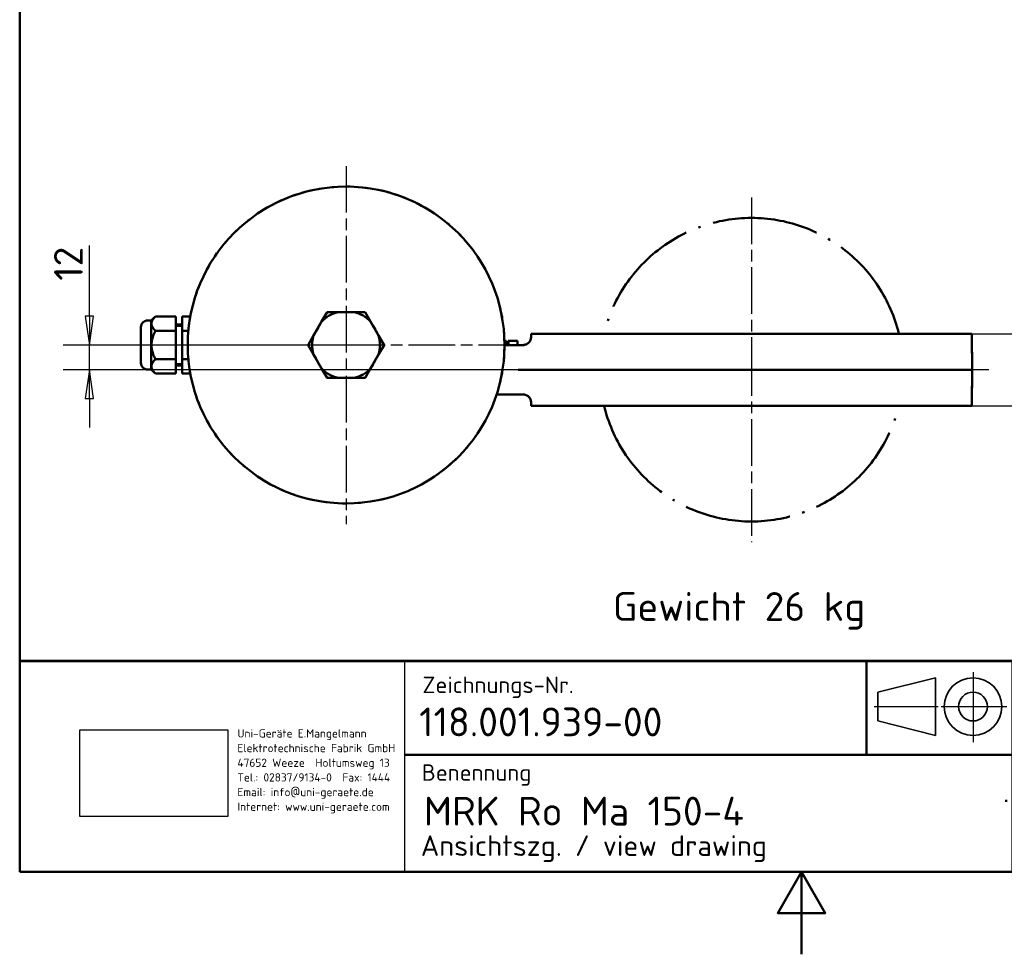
# Model space of a CAD drawing. Header units: millimetres. Extents: x 0 to 840, y 0 to 1188.
# Tile 1 of 18: x 40 to 519, y 0 to 454. Entities that reach past the tile are written whole.
import ezdxf
from ezdxf.enums import TextEntityAlignment as Align

# ---------------------------------------------------------------- set-up
doc = ezdxf.new("R2010")
doc.units = ezdxf.units.MM
doc.header["$LTSCALE"] = 4
doc.linetypes.add('CHAIN', pattern=[0.3543, 0.2362, -0.0295, 0.0591, -0.0295])
doc.linetypes.add('LONG_DASH_DOTTED', pattern=[0.3001, 0.2362, -0.0295, 0.0049, -0.0295])
for name, color, linetype, lineweight in [('Bemaßungen(DIN)', 7, 'Continuous', 25), ('Gewinde(DIN)', 3, 'Continuous', 25), ('Mittelpunktmarkierung(DIN)', 4, 'CHAIN', 25), ('Rahmen_0', 179, 'Continuous', 50), ('Schraffur', 230, 'Continuous', 25), ('Sichtbare Kanten(DIN)', 7, 'Continuous', 50), ('Skizziergeometrie(DIN)', 179, 'Continuous', 50), ('Skizzierlinie(DIN)', 179, 'Continuous', 25), ('Symbole(DIN)', 179, 'Continuous', 25), ('Überlagerung [Formatvorlage Phantomlinien(DIN)]', 179, 'LONG_DASH_DOTTED', 50)]:
    doc.layers.add(name, color=color, linetype=linetype, lineweight=lineweight)
doc.styles.add('Aktuell-DIN', font='isocpeur.ttf')
doc.styles.add('STANDARD-BSI~0', font='isocpeur.ttf')
doc.dimstyles.new('STANDARD-DIN', dxfattribs={"dimscale": 4, "dimtxt": 3.5, "dimasz": 3.5, "dimexe": 3.175, "dimexo": 0, "dimgap": 0.8, "dimtad": 1, "dimrnd": 1e-08, "dimtxsty": 'STANDARD-BSI~0', "dimblk": 'Filled-1', "dimcen": 0.09, "dimdle": 10, "dimclrd": 5, "dimclre": 5, "dimclrt": 256, "dimadec": 1, "dimazin": 2, "dimtfac": 0.714286, "dimtdec": 3, "dimtmove": 0, "dimatfit": 3, "dimfxl": 0, "dimtolj": 1, "dimlwd": 25, "dimlwe": 25, "dimarcsym": 0})
picture_1 = doc.add_image_def('image1.bmp', size_in_pixel=(606, 355))

# ---------------------------------------------------------------- blocks, each defined once
blk = doc.blocks.new('Ränder Default Border')
at = {"layer": 'Rahmen_0', "flags": 128}
for points in [[(10, 10), (10, 287), (200, 287), (200, 10), (10, 10)], [(105, 0), (105, 10), (102.11, 5), (107.89, 5), (105, 10)]]:
    blk.add_lwpolyline(points, dxfattribs=at)
blk = doc.blocks.new('Schriftfelder DIN-UNI-Doku')
at = {"layer": 'Skizziergeometrie(DIN)'}
for p, q in [((290.02, 125.63), (100.02, 125.63)), ((100.02, 125.63), (100.02, 100)), ((229.98, 125.63), (229.98, 112.18)), ((100.02, 125.59), (290, 125.59)), ((202.93, 125.59), (202.93, 114.22)), ((220.65, 100), (220.65, 125.59)), ((247.91, 125.59), (247.91, 112.18)), ((263.78, 112.18), (263.78, 125.59)), ((290, 100), (290, 125.59)), ((220.65, 121.23), (263.78, 121.23)), ((244.81, 117), (244.81, 117.4)), ((220.65, 116.55), (263.78, 116.55)), ((146.8, 114.22), (220.65, 114.22)), ((220.65, 112.18), (290, 112.18)), ((219.88, 108.5), (219.88, 108.75)), ((221.36, 107.91), (290, 107.91)), ((100.02, 100), (290, 100))]:
    blk.add_line(p, q, dxfattribs=at)
at = {"layer": 'Skizziergeometrie(DIN)', "lineweight": 35}
for p, q in [((211.31, 123.59), (204.31, 121.84)), ((211.31, 116.59), (211.31, 123.59)), ((204.31, 121.84), (204.31, 118.34)), ((204.31, 118.34), (211.31, 116.59))]:
    blk.add_line(p, q, dxfattribs=at)
at = {"layer": 'Skizziergeometrie(DIN)', "linetype": 'LONG_DASH_DOTTED', "lineweight": 25, "ltscale": 11.124033}
blk.add_line((215.86, 124.25), (215.86, 115.77), dxfattribs=at)
at = {"layer": 'Skizziergeometrie(DIN)', "linetype": 'LONG_DASH_DOTTED', "lineweight": 25, "ltscale": 10.229108}
blk.add_line((203.84, 120.09), (211.63, 120.09), dxfattribs=at)
at = {"layer": 'Skizziergeometrie(DIN)', "linetype": 'LONG_DASH_DOTTED', "lineweight": 25, "ltscale": 10.447887}
blk.add_line((211.99, 120.09), (219.95, 120.09), dxfattribs=at)
at = {"layer": 'Skizziergeometrie(DIN)', "lineweight": 35}
for radius in [3.5, 1.75]:
    blk.add_circle((215.86, 120.09), radius, dxfattribs=at)
at = {"layer": 'Skizzierlinie(DIN)', "linetype": 'Continuous'}
for p, q in [((229.98, 112.18), (229.98, 125.63)), ((146.8, 100), (146.8, 125.59)), ((220.65, 104.25), (263.01, 104.25)), ((263.01, 104.25), (290, 104.25))]:
    blk.add_line(p, q, dxfattribs=at)
at = {"layer": 'Symbole(DIN)', "color": 7, "char_height": 2, "style": 'Aktuell-DIN'}
for s, insert, width, attachment_point in [('\\fISOCPEUR|b0|i0;\\H2.0000;Zeichnungs-Nr.', (148.96, 123.73), 35.1459, 1), ('\\fISOCPEUR|b0|i0;\\H2.0000;Datum', (237.72, 121.52), 14.8011, 8), ('\\fISOCPEUR|b0|i0;\\H2.0000;Name', (254.79, 121.52), 17.2011, 8), ('\\fISOCPEUR|b0|i0;\\H2.0000;Maßstab', (272.07, 122), 10.7557, 1), ('\\fISOCPEUR|b0|i0;\\H2.0000;Bearb.', (221.41, 117.59), 8.5626, 7), ('\\fISOCPEUR|b0|i0;\\H2.0000;Gepr.', (221.64, 113.34), 8.3334, 7), ('\\fISOCPEUR|b0|i0;\\H2.0000;Benennung', (148.88, 113.08), 30, 1), ('\\fISOCPEUR|b0|i0;\\H2.0000;Schutzvermerk nach DIN 34 beachten.', (221.75, 103), 59.3373, 1)]:
    blk.add_mtext(s, dxfattribs=dict(at, insert=insert, width=width, attachment_point=attachment_point))
at = {"layer": 'Symbole(DIN)', "color": 179, "insert": (126.48, 117.33), "char_height": 1, "width": 20.2908, "attachment_point": 1, "line_spacing_factor": 1.068348, "style": 'Aktuell-DIN'}
blk.add_mtext('\\fISOCPEUR|b0|i0;\\H1.0000;Uni-Geräte E.Mangelmann\\PElektrotechnische Fabrik GmbH\\P47652 Weeze  Holtumsweg 13\\PTel.: 02837/9134-0  Fax: 1444\\PEmail: info@uni-geraete.de\\PInternet: www.uni-geraete.com', dxfattribs=at)
at = {"layer": 'Symbole(DIN)', "color": 7, "char_height": 2, "attachment_point": 7, "style": 'Aktuell-DIN'}
for s, insert in [('\\fISOCPEUR|b0|i0;\\H2.0000;Komm.-Nr.', (221.69, 109.64)), ('\\fISOCPEUR|b0|i0;\\H2.0000;Blatt', (221.83, 105.17)), ('\\fISOCPEUR|b0|i0;\\H2.0000;von', (253.65, 105.27))]:
    blk.add_mtext(s, dxfattribs=dict(at, insert=insert))
at = {"layer": 'Symbole(DIN)', "color": 7, "style": 'Aktuell-DIN'}
for tag, p in [('BAUTEILNUMMER', (148.56, 118.23)), ('TITEL', (149.13, 107.39))]:
    blk.add_attdef(tag, text='', height=3.5, dxfattribs=at).set_placement(p, align=Align.MIDDLE_LEFT)
for tag, p in [('ERSTELLUNGSDATUM', (230.24, 117.52)), ('AUTOR', (249.16, 117.55)), ('KONTROLLDATUM', (230.61, 113.27)), ('KONTROLLIERT_VON', (249.5, 113.1))]:
    blk.add_attdef(tag, text='', height=2, dxfattribs=at).set_placement(p, align=Align.BOTTOM_LEFT)
blk.add_attdef('FirstViewScale', text='', height=3.5, dxfattribs=at).set_placement((276.71, 117), align=Align.TOP_CENTER)
for tag, p in [('Blattnummer', (240.48, 106.09)), ('Blattgröße', (277.09, 105.87))]:
    blk.add_attdef(tag, text='', height=2, dxfattribs=at).set_placement(p, align=Align.MIDDLE_CENTER)
blk.add_attdef('BTL_BE2', text='', height=2.5, dxfattribs=at).set_placement((148.76, 104.45), align=Align.TOP_LEFT)
image = blk.add_image(picture_1, insert=(107.35, 106.72), size_in_units=(17.97, 10.53))
image.dxf.flags = 7
blk = doc.blocks.new('Filled-1')
at = {"color": 0}
for p, q in [((0, 0), (-1, 0.143)), ((-1, 0.143), (-1, -0.143)), ((-1, 0), (0, 0)), ((-1, -0.143), (0, 0))]:
    blk.add_line(p, q, dxfattribs=at)
at = {"color": 0, "flags": 128}
blk.add_lwpolyline([(-1, -0.143), (0, 0), (-1, 0.143), (-1, -0.143)], dxfattribs=at)
at = {"color": 0}
blk.add_solid([(-1, -0.143), (0, 0), (-1, 0.143), (-1, -0.143)], dxfattribs=at)
blk = doc.blocks.new('*D21')
at = {"layer": 'Bemaßungen(DIN)', "color": 5, "linetype": 'Continuous', "lineweight": 25}
for p, q in [((502.69, 301.53), (566.16, 301.53)), ((553.46, 287.53), (553.46, 280.53)), ((502.69, 266.53), (566.16, 266.53))]:
    blk.add_line(p, q, dxfattribs=at)
at = {"layer": 'Defpoints', "color": 0, "linetype": 'Continuous'}
for p in [(502.69, 301.53), (502.69, 266.53), (553.46, 266.53)]:
    blk.add_point(p, dxfattribs=at)
at = {"layer": 'Bemaßungen(DIN)', "color": 5, "linetype": 'Continuous', "lineweight": 25, "xscale": 14, "yscale": 14, "zscale": 14}
for p, rotation in [((553.46, 301.53), 90), ((553.46, 266.53), 270)]:
    blk.add_blockref('Filled-1', p, dxfattribs=dict(at, rotation=rotation))
at = {"layer": 'Bemaßungen(DIN)', "color": 250, "linetype": 'Continuous', "lineweight": 25, "true_color": 0x3f3f3f, "insert": (536.26, 275.63), "char_height": 14, "attachment_point": 1, "rotation": 90, "style": 'STANDARD-BSI~0'}
blk.add_mtext('\\A1;35', dxfattribs=at)
blk = doc.blocks.new('*D28')
at = {"layer": 'Bemaßungen(DIN)', "color": 5, "linetype": 'Continuous', "lineweight": 25}
for p, q in [((73.87, 310.03), (73.87, 344.43)), ((198.65, 296.03), (61.17, 296.03)), ((73.87, 284.03), (73.87, 296.03)), ((395.65, 284.03), (61.17, 284.03)), ((73.87, 270.03), (73.87, 256.03))]:
    blk.add_line(p, q, dxfattribs=at)
at = {"layer": 'Defpoints', "color": 0, "linetype": 'Continuous'}
for p in [(198.65, 296.03), (73.87, 284.03), (395.65, 284.03)]:
    blk.add_point(p, dxfattribs=at)
at = {"layer": 'Bemaßungen(DIN)', "color": 5, "linetype": 'Continuous', "lineweight": 25, "xscale": 14, "yscale": 14, "zscale": 14}
for p, rotation in [((73.87, 296.03), 270), ((73.87, 284.03), 90)]:
    blk.add_blockref('Filled-1', p, dxfattribs=dict(at, rotation=rotation))
at = {"layer": 'Bemaßungen(DIN)', "color": 250, "linetype": 'Continuous', "lineweight": 25, "true_color": 0x3f3f3f, "insert": (56.67, 327.23), "char_height": 14, "attachment_point": 1, "rotation": 90, "style": 'STANDARD-BSI~0'}
blk.add_mtext('\\A1;12', dxfattribs=at)

msp = doc.modelspace()

# ---------------------------------------------------------------- hatches: boundary and pattern name
at = {"layer": 'Schraffur'}
h = msp.add_hatch(dxfattribs=at)
h.set_pattern_fill('ANSI31', color=256, scale=50.8, style=0)
h.set_pattern_definition([(45, (0, 0), (-4.49013, 4.49013), [])])
edge = h.paths.add_edge_path()
edge.add_spline(control_points=[(226.02, 499.881), (235.781, 425.92), (182.685, 556.538), (214.302, 394.911), (141.914, 498.331), (165.203, 499.881)], knot_values=[0, 0, 0, 0, 0, 0.4952767, 1, 1, 1, 1, 1], degree=4, periodic=0)
edge.add_line((165.203, 499.881), (226.02, 499.881))

# ---------------------------------------------------------------- linework, layer by layer
at = {"layer": 'Gewinde(DIN)'}
for p, q in [((118.946, 305.007), (115.946, 305.007)), ((115.946, 287.047), (118.946, 287.047))]:
    msp.add_line(p, q, dxfattribs=at)
at = {"layer": 'Mittelpunktmarkierung(DIN)', "linetype": 'CHAIN', "ltscale": 23.990969}
for p, q in [((198.646, 383.006), (198.646, 209.048)), ((395.646, 367.777), (395.646, 274.027)), ((285.626, 296.027), (87.439, 296.027)), ((395.646, 294.027), (395.646, 200.277)), ((510.95, 284.027), (247.603, 284.027))]:
    msp.add_line(p, q, dxfattribs=at)
at = {"layer": 'Mittelpunktmarkierung(DIN)', "linetype": 'CHAIN', "ltscale": 5.555937}
msp.add_line((405.646, 284.027), (385.646, 284.027), dxfattribs=at)
at = {"layer": 'Sichtbare Kanten(DIN)'}
for p, q in [((186.754, 307.429), (189.409, 312.027)), ((189.409, 312.027), (194.718, 312.027)), ((202.575, 312.027), (194.718, 312.027)), ((202.575, 312.027), (207.884, 312.027)), ((207.884, 312.027), (210.538, 307.429)), ((103.946, 307.883), (101.946, 307.883)), ((103.946, 307.883), (105.946, 309.883)), ((103.946, 307.883), (103.946, 284.17)), ((115.946, 309.883), (105.946, 309.883)), ((115.946, 302.955), (115.946, 309.883)), ((122.924, 309.883), (118.946, 309.883)), ((118.946, 309.883), (118.946, 302.955)), ((186.754, 307.429), (182.826, 300.625)), ((214.467, 300.625), (210.538, 307.429)), ((98.946, 287.17), (98.946, 304.883)), ((115.946, 302.955), (105.946, 302.955)), ((118.946, 306.027), (115.946, 306.027)), ((115.946, 289.099), (115.946, 302.955)), ((121.979, 302.955), (118.946, 302.955)), ((118.946, 302.955), (118.946, 289.099)), ((288.603, 301.527), (288.575, 299.957)), ((288.603, 301.527), (502.69, 301.527)), ((502.69, 301.527), (502.995, 284.027)), ((180.171, 296.027), (182.826, 300.625)), ((214.467, 300.625), (217.121, 296.027)), ((276.364, 298.027), (275.6, 298.027)), ((276.364, 296.027), (276.364, 298.027)), ((277.591, 298.027), (277.452, 298.027)), ((277.452, 296.027), (277.452, 298.027)), ((282.008, 298.027), (277.591, 298.027)), ((277.591, 296.027), (277.591, 298.027)), ((282.008, 296.027), (282.008, 298.027)), ((182.826, 291.429), (180.171, 296.027)), ((217.121, 296.027), (214.467, 291.429)), ((282.267, 296.027), (275.626, 296.027)), ((285.253, 296.027), (282.267, 296.027)), ((115.946, 289.099), (105.946, 289.099)), ((115.946, 282.17), (115.946, 289.099)), ((121.979, 289.099), (118.946, 289.099)), ((118.946, 289.099), (118.946, 282.17)), ((182.826, 291.429), (186.754, 284.625)), ((210.538, 284.625), (214.467, 291.429)), ((103.946, 284.17), (101.946, 284.17)), ((103.946, 284.17), (105.946, 282.17)), ((118.946, 286.027), (115.946, 286.027)), ((189.409, 280.027), (186.754, 284.625)), ((210.538, 284.625), (207.884, 280.027)), ((282.195, 284.027), (291.864, 284.027)), ((291.864, 284.027), (502.995, 284.027)), ((502.69, 266.527), (502.995, 284.027)), ((115.946, 282.17), (105.946, 282.17)), ((122.924, 282.17), (118.946, 282.17)), ((194.718, 280.027), (189.409, 280.027)), ((194.718, 280.027), (202.575, 280.027)), ((207.884, 280.027), (202.575, 280.027)), ((271.789, 272.027), (282.267, 272.027)), ((282.267, 272.027), (285.253, 272.027)), ((288.603, 266.527), (288.575, 268.097)), ((502.69, 266.527), (288.603, 266.527))]:
    msp.add_line(p, q, dxfattribs=at)
at = {"layer": 'Sichtbare Kanten(DIN)', "flags": 128}
for points in [[(105.946, 309.883), (105.631, 309.556), (105.349, 309.239), (105.1, 308.932), (104.881, 308.633), (104.691, 308.342), (104.529, 308.056), (104.393, 307.776), (104.283, 307.5), (104.198, 307.227), (104.138, 306.956), (104.102, 306.687), (104.09, 306.419), (104.102, 306.151), (104.138, 305.882), (104.198, 305.612), (104.283, 305.339), (104.393, 305.063), (104.529, 304.782), (104.691, 304.497), (104.881, 304.205), (105.1, 303.906), (105.349, 303.599), (105.631, 303.282), (105.946, 302.955)], [(105.946, 302.955), (105.631, 302.3), (105.349, 301.667), (105.1, 301.053), (104.881, 300.455), (104.691, 299.872), (104.529, 299.301), (104.393, 298.74), (104.283, 298.188), (104.198, 297.642), (104.138, 297.101), (104.102, 296.563), (104.09, 296.027), (104.102, 295.491), (104.138, 294.953), (104.198, 294.412), (104.283, 293.866), (104.393, 293.314), (104.529, 292.753), (104.691, 292.182), (104.881, 291.598), (105.1, 291.001), (105.349, 290.387), (105.631, 289.754), (105.946, 289.099)], [(105.946, 289.099), (105.631, 288.771), (105.349, 288.455), (105.1, 288.148), (104.881, 287.849), (104.691, 287.557), (104.529, 287.272), (104.393, 286.991), (104.283, 286.715), (104.198, 286.442), (104.138, 286.172), (104.102, 285.903), (104.09, 285.635), (104.102, 285.366), (104.138, 285.098), (104.198, 284.827), (104.283, 284.554), (104.393, 284.278), (104.529, 283.997), (104.691, 283.712), (104.881, 283.42), (105.1, 283.122), (105.349, 282.814), (105.631, 282.498), (105.946, 282.17)]]:
    msp.add_lwpolyline(points, dxfattribs=at)
at = {"layer": 'Sichtbare Kanten(DIN)'}
msp.add_circle((198.646, 296.027), 76.979, dxfattribs=at)
for centre, radius, start, end in [((198.646, 296.027), 16.475, 103.79475, 136.20525), ((198.646, 296.027), 16.475, 43.79475, 76.20525), ((101.946, 304.883), 3, 90, 180), ((198.646, 296.027), 16.475, 163.79475, 196.20525), ((198.646, 296.027), 16.475, 343.79475, 16.20525), ((284.576, 300.027), 4, 270, 359), ((101.946, 287.17), 3, 180, 270), ((198.646, 296.027), 16.475, 223.79475, 256.20525), ((198.646, 296.027), 16.475, 283.79475, 316.20525), ((284.576, 268.027), 4, 1, 90)]:
    msp.add_arc(centre, radius, start, end, dxfattribs=at)
at = {"layer": 'Überlagerung [Formatvorlage Phantomlinien(DIN)]', "ltscale": 1.864718}
for p, q in [((186.754, 307.429), (189.409, 312.027)), ((189.409, 312.027), (194.718, 312.027)), ((202.575, 312.027), (207.884, 312.027)), ((207.884, 312.027), (210.538, 307.429)), ((180.171, 296.027), (182.826, 300.625)), ((214.467, 300.625), (217.121, 296.027)), ((182.826, 291.429), (180.171, 296.027)), ((217.121, 296.027), (214.467, 291.429)), ((189.409, 280.027), (186.754, 284.625)), ((210.538, 284.625), (207.884, 280.027)), ((194.718, 280.027), (189.409, 280.027)), ((207.884, 280.027), (202.575, 280.027))]:
    msp.add_line(p, q, dxfattribs=at)
at = {"layer": 'Überlagerung [Formatvorlage Phantomlinien(DIN)]', "ltscale": 2.576746}
for p, q in [((202.575, 312.027), (194.718, 312.027)), ((186.754, 307.429), (182.826, 300.625)), ((214.467, 300.625), (210.538, 307.429)), ((182.826, 291.429), (186.754, 284.625)), ((210.538, 284.625), (214.467, 291.429)), ((194.718, 280.027), (202.575, 280.027))]:
    msp.add_line(p, q, dxfattribs=at)
at = {"layer": 'Überlagerung [Formatvorlage Phantomlinien(DIN)]', "ltscale": 0.655849}
for p, q in [((103.946, 307.883), (101.946, 307.883)), ((276.364, 296.027), (276.364, 298.027)), ((277.452, 296.027), (277.452, 298.027)), ((277.591, 296.027), (277.591, 298.027)), ((282.008, 296.027), (282.008, 298.027)), ((103.946, 284.17), (101.946, 284.17))]:
    msp.add_line(p, q, dxfattribs=at)
at = {"layer": 'Überlagerung [Formatvorlage Phantomlinien(DIN)]', "ltscale": 0.927552}
for p, q in [((103.946, 307.883), (105.946, 309.883)), ((103.946, 284.17), (105.946, 282.17))]:
    msp.add_line(p, q, dxfattribs=at)
at = {"layer": 'Überlagerung [Formatvorlage Phantomlinien(DIN)]', "ltscale": 12.2163}
msp.add_line((103.946, 307.883), (103.946, 284.17), dxfattribs=at)
at = {"layer": 'Überlagerung [Formatvorlage Phantomlinien(DIN)]', "ltscale": 3.279647}
for p, q in [((115.946, 309.883), (105.946, 309.883)), ((115.946, 302.955), (105.946, 302.955)), ((115.946, 289.099), (105.946, 289.099)), ((115.946, 282.17), (105.946, 282.17))]:
    msp.add_line(p, q, dxfattribs=at)
at = {"layer": 'Überlagerung [Formatvorlage Phantomlinien(DIN)]', "ltscale": 4.54445}
for p, q in [((115.946, 302.955), (115.946, 309.883)), ((118.946, 309.883), (118.946, 302.955)), ((115.946, 289.099), (115.946, 302.955)), ((118.946, 302.955), (118.946, 289.099)), ((115.946, 282.17), (115.946, 289.099)), ((118.946, 289.099), (118.946, 282.17))]:
    msp.add_line(p, q, dxfattribs=at)
at = {"layer": 'Überlagerung [Formatvorlage Phantomlinien(DIN)]', "ltscale": 1.304617}
for p, q in [((122.924, 309.883), (118.946, 309.883)), ((122.924, 282.17), (118.946, 282.17))]:
    msp.add_line(p, q, dxfattribs=at)
at = {"layer": 'Überlagerung [Formatvorlage Phantomlinien(DIN)]', "ltscale": 9.125212}
msp.add_line((98.946, 287.17), (98.946, 304.883), dxfattribs=at)
at = {"layer": 'Überlagerung [Formatvorlage Phantomlinien(DIN)]', "ltscale": 0.983824}
for p, q in [((118.946, 306.027), (115.946, 306.027)), ((118.946, 286.027), (115.946, 286.027))]:
    msp.add_line(p, q, dxfattribs=at)
at = {"layer": 'Überlagerung [Formatvorlage Phantomlinien(DIN)]', "ltscale": 0.994697}
for p, q in [((121.979, 302.955), (118.946, 302.955)), ((121.979, 289.099), (118.946, 289.099))]:
    msp.add_line(p, q, dxfattribs=at)
at = {"layer": 'Überlagerung [Formatvorlage Phantomlinien(DIN)]', "ltscale": 0.514836}
for p, q in [((288.603, 301.527), (288.575, 299.957)), ((288.603, 266.527), (288.575, 268.097))]:
    msp.add_line(p, q, dxfattribs=at)
at = {"layer": 'Überlagerung [Formatvorlage Phantomlinien(DIN)]', "ltscale": 46.691036}
for p, q in [((288.603, 301.527), (502.69, 301.527)), ((502.69, 266.527), (288.603, 266.527))]:
    msp.add_line(p, q, dxfattribs=at)
at = {"layer": 'Überlagerung [Formatvorlage Phantomlinien(DIN)]', "ltscale": 5.740331}
for p in [(502.69, 301.527), (502.69, 266.527)]:
    msp.add_line(p, (502.995, 284.027), dxfattribs=at)
at = {"layer": 'Überlagerung [Formatvorlage Phantomlinien(DIN)]', "ltscale": 0.250533}
msp.add_line((276.364, 298.027), (275.6, 298.027), dxfattribs=at)
at = {"layer": 'Überlagerung [Formatvorlage Phantomlinien(DIN)]', "ltscale": 0.045646}
msp.add_line((277.591, 298.027), (277.452, 298.027), dxfattribs=at)
at = {"layer": 'Überlagerung [Formatvorlage Phantomlinien(DIN)]', "ltscale": 1.448538}
msp.add_line((282.008, 298.027), (277.591, 298.027), dxfattribs=at)
at = {"layer": 'Überlagerung [Formatvorlage Phantomlinien(DIN)]', "ltscale": 2.17824}
msp.add_line((282.267, 296.027), (275.626, 296.027), dxfattribs=at)
at = {"layer": 'Überlagerung [Formatvorlage Phantomlinien(DIN)]', "ltscale": 0.983786}
for p, q in [((285.253, 296.027), (282.267, 296.027)), ((282.267, 272.027), (285.253, 272.027))]:
    msp.add_line(p, q, dxfattribs=at)
at = {"layer": 'Überlagerung [Formatvorlage Phantomlinien(DIN)]', "ltscale": 4.303843}
msp.add_line((282.195, 284.027), (291.864, 284.027), dxfattribs=at)
at = {"layer": 'Überlagerung [Formatvorlage Phantomlinien(DIN)]', "ltscale": 51.565342}
msp.add_line((291.864, 284.027), (502.995, 284.027), dxfattribs=at)
at = {"layer": 'Überlagerung [Formatvorlage Phantomlinien(DIN)]', "ltscale": 3.436642}
msp.add_line((271.789, 272.027), (282.267, 272.027), dxfattribs=at)
at = {"layer": 'Überlagerung [Formatvorlage Phantomlinien(DIN)]', "ltscale": 4.748066, "flags": 128}
for points in [[(105.946, 309.883), (105.631, 309.556), (105.349, 309.239), (105.1, 308.932), (104.881, 308.633), (104.691, 308.342), (104.529, 308.056), (104.393, 307.776), (104.283, 307.5), (104.198, 307.227), (104.138, 306.956), (104.102, 306.687), (104.09, 306.419), (104.102, 306.151), (104.138, 305.882), (104.198, 305.612), (104.283, 305.339), (104.393, 305.063), (104.529, 304.782), (104.691, 304.497), (104.881, 304.205), (105.1, 303.906), (105.349, 303.599), (105.631, 303.282), (105.946, 302.955)], [(105.946, 289.099), (105.631, 288.771), (105.349, 288.455), (105.1, 288.148), (104.881, 287.849), (104.691, 287.557), (104.529, 287.272), (104.393, 286.991), (104.283, 286.715), (104.198, 286.442), (104.138, 286.172), (104.102, 285.903), (104.09, 285.635), (104.102, 285.366), (104.138, 285.098), (104.198, 284.827), (104.283, 284.554), (104.393, 284.278), (104.529, 283.997), (104.691, 283.712), (104.881, 283.42), (105.1, 283.122), (105.349, 282.814), (105.631, 282.498), (105.946, 282.17)]]:
    msp.add_lwpolyline(points, dxfattribs=at)
at = {"layer": 'Überlagerung [Formatvorlage Phantomlinien(DIN)]', "ltscale": 4.748065, "flags": 128}
msp.add_lwpolyline([(105.946, 302.955), (105.631, 302.3), (105.349, 301.667), (105.1, 301.053), (104.881, 300.455), (104.691, 299.872), (104.529, 299.301), (104.393, 298.74), (104.283, 298.188), (104.198, 297.642), (104.138, 297.101), (104.102, 296.563), (104.09, 296.027), (104.102, 295.491), (104.138, 294.953), (104.198, 294.412), (104.283, 293.866), (104.393, 293.314), (104.529, 292.753), (104.691, 292.182), (104.881, 291.598), (105.1, 291.001), (105.349, 290.387), (105.631, 289.754), (105.946, 289.099)], dxfattribs=at)
at = {"layer": 'Überlagerung [Formatvorlage Phantomlinien(DIN)]', "ltscale": 50.366016}
msp.add_circle((198.646, 296.027), 76.979, dxfattribs=at)
at = {"layer": 'Überlagerung [Formatvorlage Phantomlinien(DIN)]', "ltscale": 54.52499}
for start, end in [(13.72654, 166.27346), (193.72654, 346.27346)]:
    msp.add_arc((395.646, 284.027), 73.75, start, end, dxfattribs=at)
at = {"layer": 'Überlagerung [Formatvorlage Phantomlinien(DIN)]', "ltscale": 3.05647}
for start, end in [(103.79475, 136.20525), (43.79475, 76.20525), (163.79475, 196.20525), (343.79475, 16.20525), (223.79475, 256.20525), (283.79475, 316.20525)]:
    msp.add_arc((198.646, 296.027), 16.475, start, end, dxfattribs=at)
at = {"layer": 'Überlagerung [Formatvorlage Phantomlinien(DIN)]', "ltscale": 1.545444}
for centre, start, end in [((101.946, 304.883), 90, 180), ((101.946, 287.17), 180, 270)]:
    msp.add_arc(centre, 3, start, end, dxfattribs=at)
at = {"layer": 'Überlagerung [Formatvorlage Phantomlinien(DIN)]', "ltscale": 2.037729}
for centre, start, end in [((284.576, 300.027), 270, 359), ((284.576, 268.027), 1, 90)]:
    msp.add_arc(centre, 4, start, end, dxfattribs=at)

# ---------------------------------------------------------------- block references
at = {"xscale": 4, "yscale": 4, "zscale": 4}
msp.add_blockref('Ränder Default Border', (0, 0), dxfattribs=at)
msp.add_blockref('Schriftfelder DIN-UNI-Doku', (-360.091, -360), dxfattribs=at).add_auto_attribs({'BAUTEILNUMMER': '118.001.939-00', 'TITEL': 'MRK Ro Ma 150-4', 'ERSTELLUNGSDATUM': '23.09.2010', 'AUTOR': 'Bettray', 'KONTROLLIERT_VON': 'BY', 'KONTROLLDATUM': '24.03.2011', 'Blattnummer': '1 ', 'Blattgröße': 'A4', 'FirstViewScale': '1:4', 'BTL_BE2': 'Ansichtszg. / view drawing         '})

# ---------------------------------------------------------------- texts
at = {"layer": 'Symbole(DIN)', "color": 7, "insert": (328.329, 175.994), "char_height": 14, "width": 120.35065, "attachment_point": 1, "style": 'Aktuell-DIN'}
msp.add_mtext('{Gewicht 26 kg}', dxfattribs=at)

# ---------------------------------------------------------------- dimensions: what is measured, and where the dimension line sits
at = {"layer": 'Bemaßungen(DIN)', "color": 5, "linetype": 'Continuous', "lineweight": 25, "true_color": 0x0000ff}
for base, p1, p2, angle, picture, middle in [((73.872, 284.027), (198.646, 296.027), (395.646, 284.027), 90, '*D28', (73.872, 334.227)), ((553.463, 266.527), (502.69, 301.527), (502.69, 266.527), 270, '*D21', (553.463, 284.027))]:
    dim = msp.add_linear_dim(base=base, p1=p1, p2=p2, angle=angle, dimstyle='STANDARD-DIN', override={"dimdec": 2, "dimtp": 0, "dimtm": 0, "dimtdec": 3, "dimatfit": 2}, dxfattribs=at)
    dim.commit()
    dim.dimension.update_dxf_attribs({"geometry": picture, "text_midpoint": middle, "dimtype": 160})

doc.saveas('drawing.dxf')
